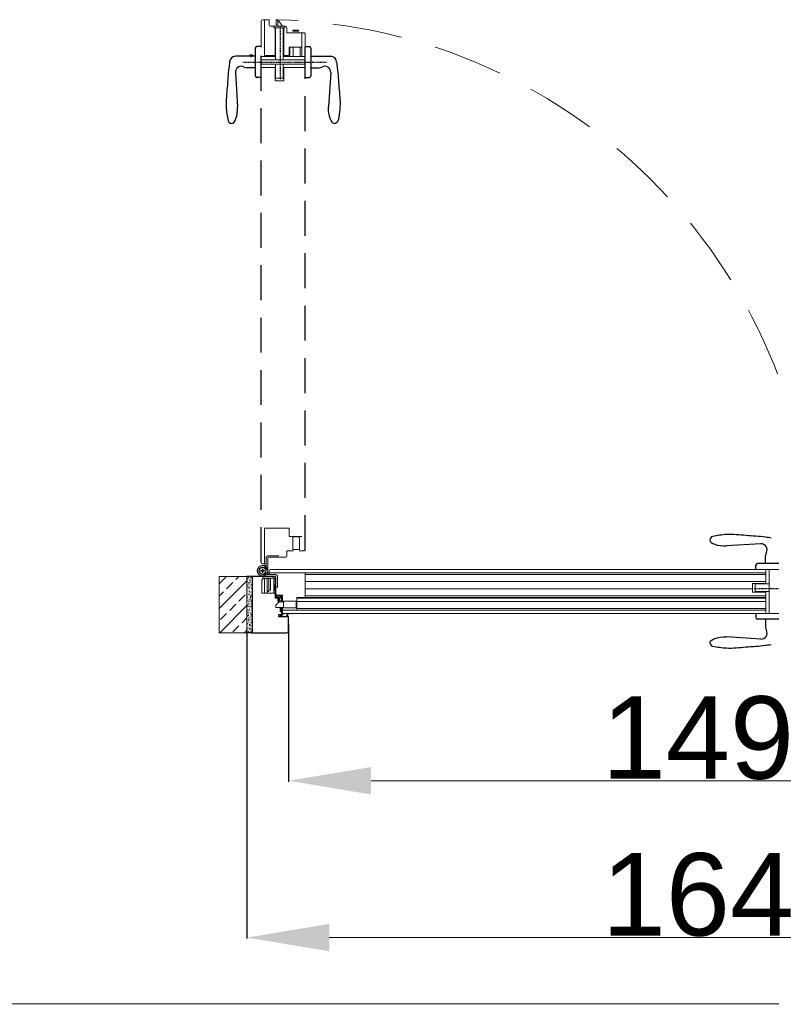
# Model space of a CAD drawing. Header units: millimetres. Extents: x 23192 to 149900, y -396339 to -79279.
# Tile 15 of 136: x 68577 to 68713, y -237910 to -237731. Entities that reach past the tile are written whole.
import ezdxf

# ---------------------------------------------------------------- set-up
doc = ezdxf.new("R2010")
doc.units = ezdxf.units.MM
for name, pattern in [('CENTER', [0.6, 0.375, -0.075, 0.075, -0.075]), ('DASHDOT', [25.4, 12.7, -6.35, 0, -6.35]), ('DASHED', [19.05, 12.7, -6.35]), ('HIDDENX2', [19.05, 12.7, -6.35])]:
    doc.linetypes.add(name, pattern=pattern)
doc.layers.get('0').update_dxf_attribs({"lineweight": 0})
for name, color, linetype, lineweight in [('! Ślusarka opisy', 2, 'Continuous', 15), ('0_LEGENDA', 7, 'Continuous', 13), ('Drzwi - hatch', 8, 'Continuous', 5), ('Drzwi KRAWĘDZIE', 7, 'Continuous', 20), ('Drzwi Kreskowanie', 252, 'Continuous', 5)]:
    doc.layers.add(name, color=color, linetype=linetype, lineweight=lineweight)
for name, color, linetype in [('Drzwi - klamki', 150, 'Continuous'), ('Drzwi PRZER-DUŻA', 240, 'DASHED'), ('GRUBA', 4, 'Continuous'), ('OSIE-DUŻE', 40, 'CENTER'), ('POMOCN-2', 13, 'Continuous'), ('SYMETRIA-DASHDOT', 6, 'DASHDOT')]:
    doc.layers.add(name, color=color, linetype=linetype)
doc.styles.add('AT_ARIAL', font='arial.ttf')
doc.dimstyles.new('Renata_ślusarka', dxfattribs={"dimtxt": 50, "dimasz": 50, "dimexe": 0.18, "dimexo": 0.0625, "dimgap": 0.09, "dimtad": 1, "dimdec": 0, "dimzin": 0, "dimdsep": 46, "dimtxsty": 'AT_ARIAL', "dimcen": 0.09, "dimclrd": 7, "dimclre": 7, "dimclrt": 7, "dimadec": 0, "dimazin": 0, "dimtfac": 1, "dimtdec": 0, "dimtofl": 0, "dimtmove": 0, "dimatfit": 3, "dimfxl": 1, "dimtolj": 1, "dimtzin": 0, "dimlwd": -1, "dimarcsym": 0})

# ---------------------------------------------------------------- blocks, each defined once
blk = doc.blocks.new('*D119')
at = {"color": 7, "linetype": 'ByBlock', "lineweight": -2, "transparency": 16777216}
for p, q in [((68625.57, -237840.45), (68625.57, -237869.1)), ((68774.37, -237840.45), (68774.37, -237869.1))]:
    blk.add_line(p, q, dxfattribs=at)
at = {"color": 7, "transparency": 16777216}
blk.add_line((68640.57, -237868.92), (68759.37, -237868.92), dxfattribs=at)
at = {"color": 7, "linetype": 'ByBlock', "transparency": 16777216}
for points in [[(68640.57, -237866.42), (68640.57, -237871.42), (68625.57, -237868.92)], [(68759.37, -237866.42), (68759.37, -237871.42), (68774.37, -237868.92)]]:
    blk.add_solid(points, dxfattribs=at)
at = {"layer": 'DEFPOINTS', "color": 0, "linetype": 'ByBlock', "transparency": 16777216}
for p in [(68625.57, -237840.39), (68774.37, -237840.39), (68774.37, -237868.92)]:
    blk.add_point(p, dxfattribs=at)
at = {"color": 7, "linetype": 'ByBlock', "transparency": 16777216, "insert": (68699.97, -237861.17), "char_height": 15, "attachment_point": 5, "style": 'AT_ARIAL'}
blk.add_mtext('\\A1;149', dxfattribs=at)
blk = doc.blocks.new('*D120')
at = {"color": 7, "linetype": 'ByBlock', "lineweight": -2, "transparency": 16777216}
for p, q in [((68617.97, -237842.06), (68617.97, -237897.61)), ((68781.97, -237842.06), (68781.97, -237897.61))]:
    blk.add_line(p, q, dxfattribs=at)
at = {"color": 7, "transparency": 16777216}
blk.add_line((68632.97, -237897.43), (68766.97, -237897.43), dxfattribs=at)
at = {"color": 7, "linetype": 'ByBlock', "transparency": 16777216}
for points in [[(68632.97, -237894.93), (68632.97, -237899.93), (68617.97, -237897.43)], [(68766.97, -237894.93), (68766.97, -237899.93), (68781.97, -237897.43)]]:
    blk.add_solid(points, dxfattribs=at)
at = {"layer": 'DEFPOINTS', "color": 0, "linetype": 'ByBlock', "transparency": 16777216}
for p in [(68617.97, -237842), (68781.97, -237842), (68781.97, -237897.43)]:
    blk.add_point(p, dxfattribs=at)
at = {"color": 7, "linetype": 'ByBlock', "transparency": 16777216, "insert": (68699.97, -237889.68), "char_height": 15, "attachment_point": 5, "style": 'AT_ARIAL'}
blk.add_mtext('\\A1;164', dxfattribs=at)

msp = doc.modelspace()

# ---------------------------------------------------------------- hatches: boundary and pattern name
at = {"layer": 'Drzwi - hatch'}
h = msp.add_hatch(dxfattribs=at)
h.set_pattern_fill('ANSI33', color=256, scale=0.5, angle=180)
h.set_pattern_definition([(225, (68459.3898, -233815.344), (2.245064, -2.245064), []), (225, (68457.1448, -233815.344), (2.245064, -2.245064), [1.5875, -0.79375])])
h.paths.add_polyline_path([(68612.966, -237841.996), (68617.966, -237841.996), (68617.966, -237831.796), (68612.966, -237831.796)])
h = msp.add_hatch(dxfattribs=at)
h.set_pattern_fill('AR-CONC', color=256, scale=0.003, angle=180)
h.set_pattern_definition([(230, (67552.34227, -233556.3059), (-0.546554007, 0.047817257), [0.05715, -0.62865]), (175, (67552.34227, -233556.3059), (0.105730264, -0.573170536), [0.04572, -0.50292175]), (280.451445, (67552.2967, -233556.3019), (-0.44082374, -0.525353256), [0.048570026, -0.534270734]), (226.1842, (67552.3423, -233556.4583), (-0.81323712, 0.12612698), [0.085725, -0.942975]), (276.635558, (67552.2745, -233556.4478), (-0.7122124, -0.74227837), [0.07285507, -0.80140682]), (171.184151, (67552.3423, -233556.4583), (-0.7122124, -0.74227837), [0.0685799, -0.7543792]), (201, (67552.26607, -233556.4202), (-0.454843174, 0.306795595), [0.05715, -0.62865]), (146, (67552.26607, -233556.4202), (-0.185406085, -0.5525639), [0.04572, -0.50292]), (251.451445, (67552.22816, -233556.3946), (-0.64024926, -0.245768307), [0.048570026, -0.53426981]), (217.5, (67552.34227, -233556.30588), (-0.00926581, -0.253665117), [0, -0.496824, 0, -0.51054, 0, -0.504825]), (187.5, (67552.34227, -233556.30588), (-0.200458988, -0.300541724), [0, -0.291084, 0, -0.485394, 0, -0.192405]), (147.5, (67552.5122, -233556.30588), (-0.4067717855, 0.017186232), [0, -0.1905, 0, -0.59436, 0, -0.78867]), (137.5, (67552.5884, -233556.3059), (-0.444387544, -0.076279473), [0, -0.24765, 0, -0.394716, 0, -0.56007])])
h.paths.add_polyline_path([(68617.966, -237841.996), (68618.966, -237841.996), (68618.966, -237831.796), (68617.966, -237831.796)])
at = {"layer": 'Drzwi Kreskowanie'}
h = msp.add_hatch(dxfattribs=at)
h.set_pattern_fill('ANSI37', color=256, scale=0.05, angle=540, style=0)
h.set_pattern_definition([(315, (62626.78284, -238405.77021), (-0.1122532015, -0.1122532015), []), (225, (62626.78284, -238405.77021), (-0.1122532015, 0.1122532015), [])])
h.paths.add_polyline_path([(68627.346, -237732.641), (68627.346, -237732.441), (68626.346, -237732.441), (68626.346, -237732.641)])
h = msp.add_hatch(dxfattribs=at)
h.set_pattern_fill('ANSI37', color=256, scale=0.05, angle=450, style=0)
h.set_pattern_definition([(225, (68047.29628, -231833.73316), (-0.1122532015, 0.1122532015), []), (135, (68047.29628, -231833.73316), (0.1122532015, 0.1122532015), [])])
h.paths.add_polyline_path([(68623.116, -237834.296), (68622.916, -237834.296), (68622.916, -237833.296), (68623.116, -237833.296)])
h = msp.add_hatch(dxfattribs=at)
h.set_pattern_fill('ANSI37', color=256, scale=0.05, angle=450, style=0)
h.set_pattern_definition([(135, (66710.85463, -233816.27588), (-0.1122532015, -0.1122532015), []), (225, (66710.85463, -233816.27588), (0.1122532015, -0.1122532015), [])])
h.paths.add_polyline_path([(68624.111, -237838.196), (68624.311, -237838.196), (68624.311, -237837.695), (68624.161, -237837.695), (68624.161, -237837.395), (68624.111, -237837.395)])

# ---------------------------------------------------------------- linework, layer by layer
at = {"layer": '! Ślusarka opisy', "linetype": 'HIDDENX2'}
msp.add_arc((68620.816, -237830.746), 100.23, 359.1709, 88.57306, dxfattribs=at)
for p, q in [((68620.566, -237730.866), (68620.566, -237735.546)), ((68622.066, -237730.546), (68620.886, -237730.546)), ((68622.066, -237731.546), (68622.066, -237730.546)), ((68624.946, -237731.746), (68622.266, -237731.746)), ((68625.266, -237732.946), (68625.266, -237732.066)), ((68628.466, -237732.946), (68625.266, -237732.946)), ((68628.566, -237735.546), (68628.566, -237733.046)), ((68625.666, -237737.246), (68625.666, -237737.046)), ((68625.815, -237737.246), (68625.815, -237735.546)), ((68626.416, -237737.246), (68626.416, -237735.546)), ((68627.666, -237737.246), (68627.666, -237735.546)), ((68622.386, -237830.496), (68716.016, -237830.496)), ((68712.316, -237831.096), (68628.566, -237831.096)), ((68624.466, -237837.896), (68712.316, -237837.896)), ((68624.563, -237838.496), (68716.016, -237838.496))]:
    msp.add_line(p, q)
at = {"ltscale": 0.2}
for p, q in [((68628.566, -237835.296), (68712.316, -237835.295)), ((68628.566, -237835.596), (68712.316, -237835.596))]:
    msp.add_line(p, q, dxfattribs=at)
for points in [[(68621.166, -237735.546), (68621.166, -237735.546), (68621.166, -237737.046), (68623.111, -237737.046)], [(68624.711, -237737.046), (68625.666, -237737.046), (68625.666, -237735.546), (68627.966, -237735.546)], [(68621.166, -237829.496), (68621.166, -237822.996), (68625.666, -237822.996), (68625.666, -237824.496), (68627.966, -237824.496)], [(68622.066, -237831.096), (68628.566, -237831.096), (68628.566, -237835.596), (68627.066, -237835.596), (68627.066, -237837.896)]]:
    msp.add_lwpolyline(points)
for points in [[(68621.466, -237829.496), (68620.886, -237829.496, -0.4142136), (68620.566, -237829.176), (68620.566, -237824.496)], [(68626.465, -237827.096), (68625.266, -237827.096), (68625.266, -237827.976, -0.4142136), (68624.946, -237828.296), (68623.766, -237828.296)], [(68628.566, -237826.996, -0.4142136), (68628.466, -237827.096), (68627.465, -237827.096)], [(68622.066, -237831.396), (68622.066, -237830.816, -0.4142136), (68622.386, -237830.496), (68627.066, -237830.496)], [(68624.466, -237836.395), (68624.466, -237835.196), (68623.586, -237835.196, -0.4142136), (68623.266, -237834.876), (68623.266, -237833.696)], [(68624.566, -237838.496, -0.4142136), (68624.466, -237838.396), (68624.466, -237837.395)]]:
    msp.add_lwpolyline(points, format="xyb")
msp.add_lwpolyline([(68627.066, -237835.746), (68712.316, -237835.745)], dxfattribs=at)
for centre, radius, start, end in [((68620.886, -237730.866), 0.32, 90, 180), ((68622.266, -237731.546), 0.2, 180, 270), ((68624.946, -237732.066), 0.32, 0, 90), ((68628.466, -237733.046), 0.1, 0, 90)]:
    msp.add_arc(centre, radius, start, end)
at = {"layer": '0_LEGENDA', "color": 7, "linetype": 'ByBlock', "ltscale": 5}
msp.add_line((66326.915, -237909.226), (69282.662, -237909.565), dxfattribs=at)
at = {"layer": 'Drzwi - klamki', "ltscale": 0.2}
for p, q in [((68618.506, -237736.996), (68618.506, -237737.196)), ((68619.006, -237736.996), (68618.506, -237736.996)), ((68619.006, -237736.996), (68619.006, -237737.196)), ((68619.506, -237735.746), (68619.506, -237740.746)), ((68620.566, -237735.446), (68619.806, -237735.446)), ((68628.566, -237735.446), (68629.326, -237735.446)), ((68629.626, -237735.746), (68629.626, -237740.746)), ((68619.506, -237737.196), (68615.906, -237737.196)), ((68629.626, -237737.196), (68633.226, -237737.196)), ((68615.91, -237740.146), (68616.306, -237746.396)), ((68619.506, -237739.296), (68618.023, -237739.296)), ((68629.626, -237739.296), (68631.108, -237739.296)), ((68633.221, -237740.146), (68632.826, -237746.396)), ((68620.566, -237741.046), (68619.806, -237741.046)), ((68628.566, -237741.046), (68629.326, -237741.046)), ((68711.416, -237825.841), (68705.166, -237826.236)), ((68712.266, -237829.436), (68712.266, -237827.954)), ((68710.516, -237830.496), (68710.516, -237829.736)), ((68715.816, -237829.436), (68710.816, -237829.436)), ((68710.516, -237838.496), (68710.516, -237839.256)), ((68715.816, -237839.556), (68710.816, -237839.556)), ((68712.266, -237839.556), (68712.266, -237841.038)), ((68711.416, -237843.151), (68705.166, -237842.756))]:
    msp.add_line(p, q, dxfattribs=at)
for centre, radius, start, end in [((68619.806, -237735.746), 0.3, 90, 180), ((68629.326, -237735.746), 0.3, 0, 90), ((68615.906, -237738.246), 1.05, 90, 180), ((68633.226, -237738.246), 1.05, 0, 90), ((68616.956, -237740.046), 1.05, 58.61185, 185.46502), ((68618.023, -237738.296), 1, 238.61185, 270), ((68631.108, -237738.296), 1, 270, 301.38815), ((68632.176, -237740.046), 1.05, 354.53498, 121.38815), ((68619.806, -237740.746), 0.3, 180, 270), ((68629.326, -237740.746), 0.3, 270, 0), ((68615.256, -237748.656), 0.74, 198.92464, 270), ((68633.867, -237748.656), 0.74, 270, 341.07536), ((68702.906, -237825.186), 0.74, 108.92464, 180), ((68711.516, -237826.886), 1.05, 328.61185, 95.46502), ((68713.266, -237827.954), 1, 148.61185, 180), ((68710.816, -237829.736), 0.3, 90, 180), ((68710.816, -237839.256), 0.3, 180, 270), ((68711.516, -237842.106), 1.05, 264.53498, 31.38815), ((68713.266, -237841.038), 1, 180, 211.38815), ((68702.906, -237843.797), 0.74, 180, 251.07536)]:
    msp.add_arc(centre, radius, start, end, dxfattribs=at)
for centre, major_axis in [((68615.265, -237746.396), (0, 3)), ((68705.166, -237825.195), (3, 0))]:
    msp.add_ellipse(centre, major_axis=major_axis, ratio=0.3470158, start_param=3.1329974, end_param=4.712389, dxfattribs=at)
at = {"layer": 'Drzwi - klamki', "ltscale": 0.2, "extrusion": (0, 0, -1)}
for centre, major_axis in [((68633.867, -237746.396), (0, -3)), ((68705.166, -237843.797), (-3, 0))]:
    msp.add_ellipse(centre, major_axis=major_axis, ratio=0.3470158, start_param=-0.0085952, end_param=1.5707963, dxfattribs=at)
at = {"layer": 'Drzwi - klamki', "ltscale": 0.2}
for points in [[(68614.856, -237738.246), (68614.706, -237739.296), (68614.406, -237742.846), (68614.224, -237746.396), (68614.556, -237748.896)], [(68634.276, -237738.246), (68634.426, -237739.296), (68634.726, -237742.846), (68634.908, -237746.396), (68634.576, -237748.896)], [(68713.316, -237824.786), (68712.266, -237824.636), (68708.716, -237824.336), (68705.166, -237824.154), (68702.666, -237824.486)], [(68713.316, -237844.206), (68712.266, -237844.356), (68708.716, -237844.656), (68705.166, -237844.838), (68702.666, -237844.506)]]:
    msp.add_spline(points, degree=3, dxfattribs=at)
at = {"layer": 'Drzwi KRAWĘDZIE'}
for p, q in [((68621.166, -237730.546), (68621.166, -237737.246)), ((68623.312, -237731.744), (68623.312, -237730.546)), ((68623.312, -237730.546), (68623.612, -237730.546)), ((68623.612, -237731.744), (68623.612, -237730.546)), ((68624.462, -237731.744), (68623.612, -237730.546)), ((68624.896, -237731.746), (68622.896, -237731.746)), ((68622.896, -237731.746), (68622.896, -237732.042)), ((68624.896, -237732.042), (68622.896, -237732.042)), ((68624.866, -237731.746), (68622.916, -237731.746)), ((68623.111, -237737.246), (68623.111, -237732.042)), ((68623.191, -237737.846), (68623.191, -237732.042)), ((68624.591, -237737.846), (68624.591, -237732.042)), ((68624.711, -237737.246), (68624.711, -237732.042)), ((68624.896, -237731.746), (68624.896, -237732.042)), ((68627.966, -237737.246), (68627.966, -237732.946)), ((68620.566, -237737.246), (68623.111, -237737.246)), ((68628.566, -237737.846), (68620.566, -237737.846)), ((68628.566, -237738.646), (68620.566, -237738.646)), ((68623.191, -237741.159), (68623.191, -237738.646)), ((68624.591, -237741.159), (68624.591, -237738.646)), ((68624.711, -237737.246), (68628.566, -237737.246)), ((68620.566, -237739.246), (68623.111, -237739.246)), ((68623.111, -237741.659), (68623.111, -237739.246)), ((68624.711, -237741.659), (68624.711, -237739.246)), ((68624.711, -237739.246), (68628.566, -237739.246)), ((68624.711, -237741.659), (68623.111, -237741.659)), ((68623.191, -237741.159), (68624.591, -237741.159)), ((68624.591, -237741.159), (68623.191, -237741.159)), ((68627.575, -237824.596), (68626.355, -237824.596)), ((68623.766, -237827.996), (68621.966, -237827.996)), ((68623.766, -237828.296), (68621.966, -237828.296)), ((68620.816, -237829.796), (68621.466, -237829.796)), ((68621.416, -237830.009), (68621.293, -237830.305)), ((68621.38, -237830.096), (68621.466, -237830.096)), ((68621.466, -237830.746), (68621.466, -237828.496)), ((68621.766, -237830.746), (68621.766, -237828.496)), ((68620.566, -237830.696), (68620.566, -237830.796)), ((68620.729, -237830.696), (68620.566, -237830.696)), ((68620.566, -237830.696), (68620.566, -237830.796)), ((68620.729, -237830.696), (68620.566, -237830.696)), ((68620.566, -237830.796), (68620.729, -237830.796)), ((68620.566, -237830.796), (68620.729, -237830.796)), ((68620.766, -237830.496), (68620.766, -237830.659)), ((68620.866, -237830.496), (68620.766, -237830.496)), ((68620.766, -237830.496), (68620.766, -237830.659)), ((68620.866, -237830.496), (68620.766, -237830.496)), ((68620.766, -237830.833), (68620.766, -237830.996)), ((68620.766, -237830.833), (68620.766, -237830.996)), ((68620.766, -237830.996), (68620.866, -237830.996)), ((68620.766, -237830.996), (68620.866, -237830.996)), ((68620.816, -237831.396), (68623.066, -237831.396)), ((68620.816, -237831.696), (68623.066, -237831.696)), ((68620.866, -237830.659), (68620.866, -237830.496)), ((68620.866, -237830.659), (68620.866, -237830.496)), ((68620.866, -237830.996), (68620.866, -237830.833)), ((68620.866, -237830.996), (68620.866, -237830.833)), ((68620.866, -237831.796), (68620.866, -237832.396)), ((68621.066, -237830.696), (68620.902, -237830.696)), ((68621.066, -237830.696), (68620.902, -237830.696)), ((68620.902, -237830.796), (68621.066, -237830.796)), ((68620.902, -237830.796), (68621.066, -237830.796)), ((68621.066, -237830.796), (68621.066, -237830.696)), ((68621.066, -237830.796), (68621.066, -237830.696)), ((68621.552, -237831.346), (68621.257, -237831.224)), ((68621.466, -237831.31), (68621.466, -237831.396)), ((68621.766, -237830.746), (68621.766, -237831.396)), ((68623.266, -237833.696), (68623.266, -237831.896)), ((68623.566, -237833.696), (68623.566, -237831.896)), ((68628.566, -237831.396), (68712.316, -237831.396)), ((68712.316, -237830.496), (68712.316, -237833.041)), ((68712.916, -237838.496), (68712.916, -237830.496)), ((68620.716, -237832.396), (68620.716, -237834.796)), ((68620.866, -237832.396), (68620.716, -237832.396)), ((68620.866, -237832.096), (68622.669, -237832.096)), ((68621.166, -237832.172), (68621.166, -237834.796)), ((68621.666, -237832.172), (68621.166, -237832.172)), ((68621.666, -237832.096), (68621.666, -237834.496)), ((68621.666, -237832.172), (68621.666, -237834.796)), ((68621.966, -237832.096), (68621.966, -237834.496)), ((68622.266, -237832.172), (68621.966, -237832.172)), ((68622.266, -237832.172), (68622.266, -237834.252)), ((68622.866, -237834.796), (68622.866, -237832.293)), ((68623.566, -237833.696), (68623.266, -237833.696)), ((68628.566, -237832.696), (68712.316, -237832.696)), ((68709.902, -237833.041), (68712.316, -237833.041)), ((68709.902, -237834.641), (68709.902, -237833.041)), ((68710.402, -237833.121), (68710.402, -237834.521)), ((68710.402, -237834.521), (68710.402, -237833.121)), ((68710.402, -237833.121), (68712.916, -237833.121)), ((68620.716, -237834.796), (68623.166, -237834.796)), ((68621.666, -237834.796), (68621.166, -237834.796)), ((68621.966, -237834.496), (68621.666, -237834.496)), ((68622.266, -237834.252), (68621.966, -237834.252)), ((68623.248, -237835.657), (68623.161, -237834.816)), ((68623.218, -237834.768), (68623.204, -237834.768)), ((68623.261, -237834.805), (68623.331, -237835.257)), ((68623.338, -237835.578), (68623.315, -237835.362)), ((68623.337, -237835.338), (68623.441, -237835.338)), ((68623.478, -237835.287), (68623.366, -237835.287)), ((68623.457, -237835.345), (68623.549, -237835.437)), ((68623.478, -237835.287), (68623.559, -237835.368)), ((68623.569, -237835.443), (68623.562, -237835.443)), ((68623.578, -237835.44), (68623.74, -237835.346)), ((68623.59, -237835.374), (68623.628, -237835.359)), ((68623.628, -237835.359), (68623.715, -237835.317)), ((68623.639, -237835.231), (68623.639, -237835.231)), ((68623.674, -237835.196), (68624.335, -237835.196)), ((68623.924, -237835.266), (68623.674, -237835.266)), ((68623.715, -237835.317), (68623.753, -237835.295)), ((68623.769, -237835.337), (68623.97, -237835.337)), ((68623.775, -237835.289), (68623.924, -237835.289)), ((68623.93, -237835.272), (68623.93, -237835.273)), ((68623.988, -237835.319), (68623.988, -237835.294)), ((68624.007, -237835.266), (68624.26, -237835.266)), ((68624.26, -237835.266), (68624.158, -237835.372)), ((68624.355, -237835.263), (68624.209, -237835.412)), ((68624.221, -237835.486), (68624.333, -237835.55)), ((68624.364, -237835.225), (68624.364, -237835.242)), ((68628.566, -237833.996), (68709.902, -237833.996)), ((68709.902, -237834.641), (68712.316, -237834.641)), ((68710.402, -237834.521), (68712.916, -237834.521)), ((68712.316, -237834.641), (68712.316, -237838.496)), ((68623.601, -237835.696), (68623.292, -237835.696)), ((68623.292, -237835.696), (68623.686, -237835.696)), ((68623.359, -237835.597), (68624.249, -237835.597)), ((68623.601, -237835.872), (68623.601, -237835.958)), ((68623.601, -237836.111), (68623.601, -237836.215)), ((68623.689, -237836.036), (68623.605, -237835.966)), ((68623.726, -237836.305), (68623.606, -237836.224)), ((68623.618, -237836.106), (68623.695, -237836.185)), ((68623.62, -237835.865), (68623.686, -237835.934)), ((68623.686, -237835.934), (68623.686, -237835.696)), ((68623.695, -237836.185), (68623.689, -237836.036)), ((68623.732, -237836.307), (68623.799, -237836.307)), ((68623.917, -237836.236), (68623.804, -237836.305)), ((68623.843, -237835.696), (68623.843, -237835.934)), ((68623.843, -237835.696), (68624.307, -237835.696)), ((68623.843, -237835.934), (68623.903, -237835.887)), ((68623.861, -237836.028), (68623.852, -237836.185)), ((68623.852, -237836.185), (68623.904, -237836.125)), ((68623.919, -237835.962), (68623.861, -237836.028)), ((68623.922, -237835.895), (68623.922, -237835.955)), ((68623.922, -237836.133), (68623.922, -237836.227)), ((68624.161, -237836.395), (68624.161, -237836.095)), ((68624.361, -237836.095), (68624.161, -237836.095)), ((68624.361, -237836.295), (68624.161, -237836.295)), ((68624.165, -237835.513), (68624.256, -237835.577)), ((68624.361, -237835.597), (68624.361, -237835.642)), ((68624.361, -237836.395), (68624.361, -237836.095)), ((68626.966, -237837.505), (68626.966, -237836.285)), ((68712.316, -237836.346), (68627.066, -237836.346)), ((68623.816, -237838.696), (68623.816, -237839.046)), ((68623.816, -237839.046), (68624.111, -237839.046)), ((68623.816, -237839.046), (68624.111, -237839.046)), ((68624.081, -237838.7), (68624.111, -237839.046)), ((68624.131, -237838.696), (68624.148, -237838.896)), ((68624.148, -237838.896), (68624.314, -237838.696)), ((68624.153, -237838.948), (68624.705, -237839.046)), ((68624.153, -237838.948), (68624.161, -237839.046)), ((68624.153, -237838.948), (68624.161, -237839.046)), ((68624.153, -237838.948), (68624.705, -237839.046)), ((68624.161, -237837.395), (68624.161, -237837.695)), ((68624.361, -237837.495), (68624.161, -237837.495)), ((68624.361, -237837.695), (68624.161, -237837.695)), ((68624.161, -237839.046), (68624.705, -237839.046)), ((68624.161, -237839.046), (68624.705, -237839.046)), ((68624.205, -237838.906), (68624.338, -237838.746)), ((68624.205, -237838.906), (68624.99, -237839.046)), ((68624.205, -237838.906), (68624.99, -237839.046)), ((68624.338, -237838.746), (68624.397, -237838.735)), ((68624.361, -237837.395), (68624.361, -237837.695)), ((68624.99, -237839.046), (68625.363, -237839.046)), ((68624.99, -237839.046), (68625.363, -237839.046)), ((68625.214, -237838.858), (68625.41, -237838.68)), ((68625.363, -237839.046), (68625.214, -237838.858)), ((68625.282, -237838.863), (68625.466, -237838.686)), ((68625.466, -237839.096), (68625.282, -237838.863)), ((68625.45, -237838.496), (68625.42, -237838.627)), ((68625.466, -237838.686), (68625.466, -237838.496)), ((68712.316, -237837.596), (68627.066, -237837.596)), ((68623.766, -237839.096), (68625.466, -237839.096))]:
    msp.add_line(p, q, dxfattribs=at)
for points in [[(68626.346, -237732.441), (68626.346, -237732.641), (68627.346, -237732.641), (68627.346, -237732.441)], [(68626.355, -237824.596), (68626.355, -237826.896), (68627.575, -237826.896), (68627.575, -237824.596), (68627.475, -237824.496), (68626.455, -237824.496)], [(68612.966, -237831.796), (68617.966, -237831.796), (68617.966, -237841.996), (68612.966, -237841.996)], [(68622.916, -237833.296), (68623.116, -237833.296), (68623.116, -237834.296), (68622.916, -237834.296)], [(68624.666, -237836.395), (68623.866, -237836.395), (68623.266, -237836.995), (68623.266, -237837.395), (68624.666, -237837.395)], [(68626.966, -237836.285), (68624.666, -237836.285), (68624.666, -237837.505), (68626.966, -237837.505), (68627.066, -237837.405), (68627.066, -237836.385)]]:
    msp.add_lwpolyline(points, close=True, dxfattribs=at)
for points in [[(68622.866, -237834.796), (68623.166, -237834.796), (68623.166, -237831.796), (68620.866, -237831.796), (68620.866, -237832.096)], [(68624.311, -237837.695), (68624.311, -237838.196), (68624.111, -237838.196), (68624.111, -237837.395)]]:
    msp.add_lwpolyline(points, dxfattribs=at)
msp.add_circle((68620.816, -237830.746), 0.6, dxfattribs=at)
msp.add_circle((68620.816, -237830.746), 0.6, dxfattribs=at)
for centre, radius, start, end in [((68625.295, -237732.615), 0.0289, 180, 270), ((68621.966, -237828.496), 0.5, 90, 180), ((68621.966, -237828.496), 0.2, 90, 180), ((68620.816, -237830.746), 0.95, 50.84169, 0), ((68620.816, -237830.746), 0.95, 50.84169, 0), ((68620.816, -237830.746), 0.95, 320.84169, 270), ((68620.816, -237830.746), 0.95, 320.84169, 270), ((68620.816, -237830.746), 0.65, 42.70871, 0), ((68620.816, -237830.746), 0.65, 312.70871, 270), ((68620.816, -237830.746), 0.1, 120, 150), ((68620.816, -237830.746), 0.1, 120, 150), ((68620.816, -237830.746), 0.1, 210, 240), ((68620.816, -237830.746), 0.1, 210, 240), ((68620.816, -237830.746), 0.1, 30, 60), ((68620.816, -237830.746), 0.1, 30, 60), ((68620.816, -237830.746), 0.1, 300, 330), ((68620.816, -237830.746), 0.1, 300, 330), ((68623.066, -237831.896), 0.5, 0, 90), ((68623.066, -237831.896), 0.2, 0, 90), ((68622.793, -237832.169), 0.144, 300.24838, 149.75162), ((68623.204, -237834.812), 0.0434, 90, 185.93988), ((68623.218, -237834.812), 0.0434, 8.81043, 90), ((68623.337, -237835.36), 0.0217, 90.19456, 185.93988), ((68623.366, -237835.251), 0.0361, 188.81043, 270), ((68623.437, -237835.367), 0.0294, 41.9308, 82.43452), ((68623.562, -237835.425), 0.0181, 225.01195, 270), ((68623.579, -237835.348), 0.0289, 225.01195, 292.8251), ((68623.569, -237835.425), 0.0181, 270, 300.08298), ((68623.674, -237835.231), 0.0351, 90, 180), ((68623.674, -237835.231), 0.0351, 180, 270), ((68623.777, -237835.408), 0.0716, 96.05413, 120.813), ((68623.775, -237835.332), 0.0434, 90, 120.08298), ((68623.924, -237835.272), 0.00614, 0, 90), ((68623.909, -237835.274), 0.0216, 315.62301, 2.70364), ((68623.97, -237835.319), 0.0181, 270, 0), ((68624.017, -237835.293), 0.029, 112.04102, 182.41399), ((68624.21, -237835.441), 0.0858, 127.23443, 238.2729), ((68624.247, -237835.444), 0.0496, 127.23443, 238.2729), ((68624.335, -237835.225), 0.0289, 0, 90), ((68624.335, -237835.242), 0.0289, 313.94643, 0), ((68623.292, -237835.653), 0.0434, 185.93988, 270), ((68623.359, -237835.575), 0.0217, 185.93988, 270), ((68623.612, -237835.872), 0.0108, 42.59235, 180), ((68623.612, -237835.958), 0.0108, 180, 228.37832), ((68623.612, -237836.115), 0.0112, 57.18701, 160.31765), ((68623.612, -237836.215), 0.0108, 180, 235.89151), ((68623.732, -237836.296), 0.0108, 235.89151, 270), ((68623.799, -237836.296), 0.0108, 270, 302.16432), ((68623.911, -237835.895), 0.0108, 0, 132.6348), ((68623.911, -237836.133), 0.0108, 0, 132.12574), ((68623.911, -237836.227), 0.0108, 302.16432, 0), ((68623.911, -237835.955), 0.0108, 318.90641, 0), ((68624.249, -237835.586), 0.0108, 270, 54.82408), ((68624.307, -237835.642), 0.0542, 270, 0), ((68624.307, -237835.597), 0.0542, 0, 60.49873), ((68624.871, -237839.225), 0.732, 95.00539, 133.71386), ((68624.933, -237839.257), 0.749, 50.42539, 135.71581), ((68624.96, -237839.281), 0.8, 54.84885, 78.99677)]:
    msp.add_arc(centre, radius, start, end, dxfattribs=at)
at = {"layer": 'Drzwi PRZER-DUŻA', "ltscale": 0.5}
for p, q in [((68620.566, -237829.176), (68620.566, -237735.546)), ((68628.566, -237826.998), (68628.566, -237735.546))]:
    msp.add_line(p, q, dxfattribs=at)
at = {"layer": 'GRUBA'}
msp.add_lwpolyline([(68624.361, -237836.395), (68624.361, -237835.696), (68623.166, -237835.696), (68623.166, -237834.294), (68623.166, -237834.294), (68623.166, -237834.296), (68622.916, -237834.296), (68622.916, -237833.296), (68623.166, -237833.296), (68623.166, -237832.296), (68623.166, -237832.296), (68623.166, -237831.796), (68618.966, -237831.796), (68618.966, -237841.996), (68625.246, -237841.996, 0.4142136), (68625.566, -237841.676), (68625.566, -237839.096), (68623.766, -237839.096), (68623.766, -237838.696), (68624.361, -237838.696), (68624.361, -237838.196), (68624.111, -237838.196), (68624.111, -237837.395)], format="xyb", dxfattribs=at)
at = {"layer": 'OSIE-DUŻE', "ltscale": 0.3}
for p, q in [((68624.066, -237731.746), (68624.066, -237741.356)), ((68618.756, -237736.845), (68618.756, -237737.369)), ((68617.266, -237738.246), (68632.436, -237738.246)), ((68719.816, -237833.996), (68710.206, -237833.996))]:
    msp.add_line(p, q, dxfattribs=at)
at = {"layer": 'POMOCN-2'}
for p, q in [((68618.966, -237831.796), (68617.966, -237831.796)), ((68618.966, -237841.996), (68617.966, -237841.996))]:
    msp.add_line(p, q, dxfattribs=at)
at = {"layer": 'SYMETRIA-DASHDOT'}
for p, q in [((68620.473, -237830.746), (68621.159, -237830.746)), ((68621.159, -237830.746), (68620.473, -237830.746)), ((68620.816, -237830.403), (68620.816, -237831.089)), ((68620.816, -237830.403), (68620.816, -237831.089))]:
    msp.add_line(p, q, dxfattribs=at)

# ---------------------------------------------------------------- dimensions: what is measured, and where the dimension line sits
at = {"linetype": 'ByBlock'}
for base, p1, p2, picture, middle in [((68774.37, -237868.916), (68625.566, -237840.386), (68774.37, -237840.386), '*D119', (68699.968, -237861.167)), ((68781.97, -237897.43), (68617.966, -237841.996), (68781.97, -237841.996), '*D120', (68699.968, -237889.681))]:
    dim = msp.add_linear_dim(base=base, p1=p1, p2=p2, dimstyle='Renata_ślusarka', override={"dimtxt": 15, "dimasz": 15}, dxfattribs=at)
    dim.commit()
    dim.dimension.update_dxf_attribs({"geometry": picture, "text_midpoint": middle})

doc.saveas('drawing.dxf')
